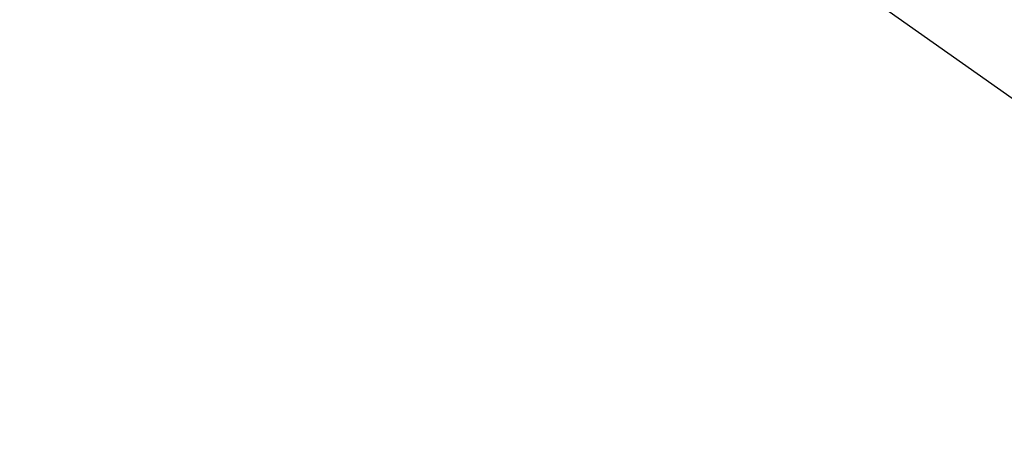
# Model space of a CAD drawing. Extents: x 449544 to 450624, y 436205 to 437134.
# Tile 4 of 114: x 449696.3 to 449704.82, y 436853.84 to 436857.48. Entities that reach past the tile are written whole.
import ezdxf

# ---------------------------------------------------------------- set-up
doc = ezdxf.new("R2010")
doc.units = 0
doc.header["$LTSCALE"] = 2
doc.header["$MEASUREMENT"] = 0
doc.linetypes.add('AUSGEZOGEN', pattern=[0])
doc.linetypes.add('GESTRICH-X2', pattern=[1.5, 1, -0.5])
for name, color, linetype in [('FBRTOP', 250, 'AUSGEZOGEN'), ('STROMLTG', 4, 'AUSGEZOGEN'), ('WEG', 250, 'GESTRICH-X2')]:
    doc.layers.add(name, color=color, linetype=linetype)

msp = doc.modelspace()

# ---------------------------------------------------------------- linework, layer by layer
at = {"layer": 'FBRTOP', "const_width": 0.5}
msp.add_lwpolyline([(449678.7474, 436979.2958), (449722.501, 436945.5238, -0.000002), (449781.872, 436899.6968, 0.000001), (449841.2429, 436853.8698), (449885.9911, 436819.3305, -0.000003)], format="xyb", dxfattribs=at)
at = {"layer": 'STROMLTG', "flags": 128}
msp.add_lwpolyline([(449908.622, 436712.557), (449699.4765, 436860.6235), (449580.0205, 436945.4734)], dxfattribs=at)
at = {"layer": 'WEG'}
msp.add_lwpolyline([(449649.0621, 436937.2372, -0.000693), (449653.3779, 436931.6973, -0.011254), (449658.4887, 436924.8034, 0.008861), (449664.9376, 436916.0168, 0.014681), (449669.6674, 436910.1707, -0.013499), (449674.8261, 436903.8251, -0.010539), (449683.5223, 436892.0108, -0.004714), (449702.1481, 436865.0188, -0.003143), (449709.7737, 436853.5879, 0.003397), (449716.8349, 436843.0147, 0.008007), (449726.8036, 436828.8007, 0.01213), (449733.7563, 436819.6906, 0.013843), (449737.7747, 436814.9568, 0.018936), (449740.9332, 436811.6955, 0.018938), (449745.8647, 436807.3205, -0.013566), (449752.8128, 436801.2886, -0.004624), (449754.9377, 436799.3039, -0.000599), (449771.1895, 436783.8028, -0.014612), (449777.3167, 436777.592, -0.007617), (449788.527, 436765.17)], format="xyb", dxfattribs=at)
at = {"layer": 'WEG', "flags": 128}
msp.add_lwpolyline([(449667.069, 436917.721, -0.004232), (449674.9894, 436908.1231, -0.015819), (449677.004, 436905.472, -0.001187), (449698.9647, 436874.4373, -0.004718), (449704.399, 436866.562, -0.003141), (449712.0327, 436855.1187, 0.003408), (449719.075, 436844.574, 0.007998), (449728.9654, 436830.4721, 0.012083), (449735.8818, 436821.4079, 0.01389), (449739.6778, 436816.9352, 0.017716), (449742.87, 436813.623, 0.023552), (449747.8175, 436809.2721, -0.018847), (449754.0498, 436803.8944, -0.005148), (449755.9956, 436802.0453, -0.000568), (449773.4314, 436785.0931, -0.009797), (449779.4051, 436779.0392, -0.005), (449790.753, 436766.837)], format="xyb", dxfattribs=at)

doc.saveas('drawing.dxf')
